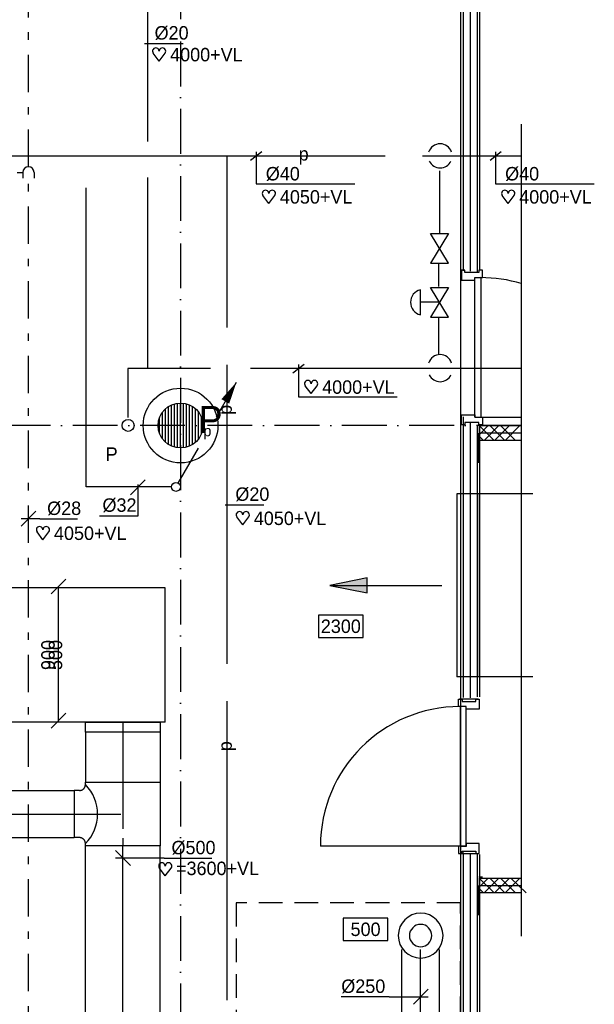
# Model space of a CAD drawing. Extents: x -866131 to -691536, y 173952 to 258052.
# Tile 5 of 160: x -847339 to -839652, y 186182 to 199355. Entities that reach past the tile are written whole.
import ezdxf
from ezdxf.enums import TextEntityAlignment as Align

# ---------------------------------------------------------------- set-up
doc = ezdxf.new("R2010")
doc.units = 0
doc.header["$LTSCALE"] = 100
for name, pattern in [('2322000', [45, 40, -5]), ('2322109', [10, 5, -2, 1, -2]), ('CENTER2', [11.25, 7.5, -1.25, 1.25, -1.25]), ('CENTER4', [5, 3.125, -0.625, 0.625, -0.625]), ('DASHDOT', [9, 6, -1.5, 0, -1.5]), ('HIDDEN2', [4.7625, 3.175, -1.5875]), ('LURETOUR', [6, 4, -2])]:
    doc.linetypes.add(name, pattern=pattern)
doc.layers.get('0').update_dxf_attribs({"linetype": 'CONTINUOUS'})
for name, color, linetype in [('AL$1----_MAATVOERING', 7, 'CONTINUOUS'), ('AL$7----_STRAMIEN', 1, 'DASHDOT'), ('AL$8----_HULPKOLOM', 2, 'CONTINUOUS'), ('AL22----_BINNENWAND', 7, 'CONTINUOUS'), ('AL28----_KONSTRUKTIE', 3, 'CONTINUOUS'), ('AL32----_BINNENKOZ', 7, 'CONTINUOUS'), ('AL32----_DRAAIRICHTING', 1, 'CONTINUOUS'), ('ALL-----_REFLIJNEN', 8, 'CONTINUOUS'), ('ALXAA---_GEWBETON', 12, 'CONTINUOUS'), ('WL$1----', 4, 'CONTINUOUS'), ('WL531---', 4, 'CONTINUOUS'), ('WL561---', 4, 'CONTINUOUS'), ('WL570---', 3, 'CONTINUOUS'), ('WL570---_HARTLIJN', 7, 'CONTINUOUS'), ('WL570---_RETOUR', 3, 'CONTINUOUS'), ('WL570---_TOEVOER', 3, 'CONTINUOUS'), ('WM$1----', 1, 'CONTINUOUS'), ('WM531---', 1, 'CONTINUOUS'), ('WM570---', 1, 'CONTINUOUS')]:
    doc.layers.add(name, color=color, linetype=linetype)
doc.styles.add('BURO-018', font='BUROFONT.shx', dxfattribs={"height": 180})

# ---------------------------------------------------------------- blocks, each defined once
blk = doc.blocks.new('LU-2D-K-384')
at = {"color": 0, "linetype": 'CONTINUOUS'}
for p, q in [((-0.5, 450), (0.5, 450)), ((-0.5, -450), (0.5, -450))]:
    blk.add_line(p, q, dxfattribs=at)
blk = doc.blocks.new('LU-2D-K-4C9')
at = {"color": 0, "linetype": 'CONTINUOUS'}
for p, q in [((-0.5, 612.5), (0.5, 612.5)), ((-0.5, -612.5), (0.5, -612.5))]:
    blk.add_line(p, q, dxfattribs=at)
blk = doc.blocks.new('*U267', base_point=(25372, 55150))
at = {"color": 0, "linetype": 'CONTINUOUS'}
for p, q in [((25397, 55050), (25597, 55249)), ((25072, 55150), (24432, 55150)), ((25072, 55150), (25597, 55150))]:
    blk.add_line(p, q, dxfattribs=at)
at = {"layer": 'WM570---', "linetype": 'CONTINUOUS', "style": 'BURO-018'}
blk.add_text('%%c250', height=180, dxfattribs=at).set_placement((25022, 55200), align=Align.RIGHT)
blk = doc.blocks.new('LU-ORND')
at = {"color": 0, "linetype": 'CONTINUOUS'}
for p, q in [((-3, 1.5), (-3, -1.5)), ((3, 1.5), (-3, 1.5)), ((3, -1.5), (3, 1.5)), ((-3, -1.5), (3, -1.5))]:
    blk.add_line(p, q, dxfattribs=at)
blk = doc.blocks.new('LU-1D-K-1F4')
at = {"color": 0, "linetype": 'CONTINUOUS'}
for p, q in [((-0.5, 250), (0.5, 250)), ((-0.5, -250), (0.5, -250))]:
    blk.add_line(p, q, dxfattribs=at)
at = {"layer": 'WL570---_HARTLIJN', "linetype": 'CENTER2'}
blk.add_line((-0.5, 0), (0.5, 0), dxfattribs=at)
blk = doc.blocks.new('*U171', base_point=(23505, 56040))
at = {"layer": 'WM570---', "linetype": 'CONTINUOUS'}
for p, q in [((23405, 56140), (23605, 55941)), ((24055, 56040), (23405, 56040)), ((24055, 56040), (24695, 56040))]:
    blk.add_line(p, q, dxfattribs=at)
at = {"layer": 'WM570---', "linetype": 'CONTINUOUS', "style": 'BURO-018'}
blk.add_text('%%c500', height=180, dxfattribs=at).set_placement((24155, 56090))
blk = doc.blocks.new('LU-1D-T--5A-1F413B-Q5')
at = {"color": 0, "linetype": 'CONTINUOUS'}
for p, q in [((-213.5, -250), (-213.5, 250)), ((-213.5, 250), (213.5, 250)), ((213.5, 250), (213.5, -250)), ((-197.5, -250), (-213.5, -250)), ((213.5, -250), (197.5, -250)), ((-157.5, -290), (-157.5, -325.2)), ((-157.5, -325.2), (157.5, -325.2)), ((157.5, -290), (157.5, -325.2))]:
    blk.add_line(p, q, dxfattribs=at)
at = {"color": 0, "linetype": 'CONTINUOUS', "flags": 128}
for points in [[(-157.5, -290, 0.02182), (-157.7, -285.6, 0.037214), (-158.1, -283.1, 0.006436), (-159.4, -277.8, 0.02182), (-159.9, -276.3, 0.02182), (-161.2, -273.1, 0.02182), (-162.9, -270, 0.02182), (-164.7, -267.1, 0.02182), (-166.9, -264.3, 0.02182), (-169.2, -261.7, 0.02182), (-171.8, -259.4, 0.02182), (-174.6, -257.2, 0.02182), (-177.5, -255.4, 0.02182), (-180.6, -253.7, 0.02182), (-183.8, -252.4, 0.02182), (-185.3, -251.9, 0.006436), (-190.6, -250.6, 0.037214), (-193.1, -250.2, 0.02182), (-197.5, -250)], [(197.5, -250, 0.02182), (193.1, -250.2, 0.037214), (190.6, -250.6, 0.006436), (185.3, -251.9, 0.02182), (183.8, -252.4, 0.02182), (180.6, -253.7, 0.02182), (177.5, -255.4, 0.02182), (174.6, -257.2, 0.02182), (171.8, -259.4, 0.02182), (169.2, -261.7, 0.02182), (166.9, -264.3, 0.02182), (164.7, -267.1, 0.02182), (162.9, -270, 0.02182), (161.2, -273.1, 0.02182), (159.9, -276.3, 0.02182), (159.4, -277.8, 0.006436), (158.1, -283.1, 0.037214), (157.7, -285.6, 0.02182), (157.5, -290)]]:
    blk.add_lwpolyline(points, format="xyb", dxfattribs=at)
at = {"color": 0, "linetype": 'CONTINUOUS'}
blk.add_arc((0, -447.5), 279.3, 45, 135, dxfattribs=at)
at = {"layer": 'WL570---_HARTLIJN', "linetype": 'CENTER4'}
for p, q in [((-213.5, 0), (213.5, 0)), ((0, -325.2), (0, 0))]:
    blk.add_line(p, q, dxfattribs=at)
blk = doc.blocks.new('LU-1D-BO-10E-1F441')
at = {"color": 0, "linetype": 'CONTINUOUS'}
for p, q in [((-250, 0), (250, 0)), ((-250, -65.4), (-250, 0)), ((250, 0), (250, -65.4)), ((250, -65.4), (-250, -65.4))]:
    blk.add_line(p, q, dxfattribs=at)
at = {"layer": 'WL570---_HARTLIJN', "linetype": 'CENTER4'}
blk.add_line((0, 0), (0, -65.4), dxfattribs=at)
blk = doc.blocks.new('LU-1D-K-13B')
at = {"color": 0, "linetype": 'CONTINUOUS'}
for p, q in [((-0.5, 157.5), (0.5, 157.5)), ((-0.5, -157.5), (0.5, -157.5))]:
    blk.add_line(p, q, dxfattribs=at)
at = {"layer": 'WL570---_HARTLIJN', "linetype": 'CENTER2'}
blk.add_line((-0.5, 0), (0.5, 0), dxfattribs=at)
blk = doc.blocks.new('HART')
at = {"color": 1}
for q in [(-28.1, 39.5), (51.4, 39.5)]:
    blk.add_line((11.6, -12.9), q, dxfattribs=at)
for centre, start, end in [((-10.5, 52.8), 0, 217.18669), ((33.8, 52.8), 322.81331, 180)]:
    blk.add_arc(centre, 22.1, start, end, dxfattribs=at)
blk = doc.blocks.new('LU-ORNAM-C8C810')
at = {"color": 0, "linetype": 'CONTINUOUS'}
for radius in [100, 50]:
    blk.add_circle((0, 0), radius, dxfattribs=at)
at = {"color": 0, "linetype": 'CONTINUOUS', "style": 'BURO-018', "flags": 1}
for tag, p in [('LU_ID', (0, 0)), ('LU_DEBIET', (0, -3)), ('LU_FABR', (0, -6)), ('LU_ARTNR', (0, -9))]:
    blk.add_attdef(tag, p, '', height=1.8, dxfattribs=at)
blk = doc.blocks.new('LU-1D-K-FA')
at = {"color": 0, "linetype": 'CONTINUOUS'}
for p, q in [((-0.5, 125), (0.5, 125)), ((-0.5, -125), (0.5, -125))]:
    blk.add_line(p, q, dxfattribs=at)
at = {"layer": 'WL570---_HARTLIJN', "linetype": 'CENTER2'}
blk.add_line((-0.5, 0), (0.5, 0), dxfattribs=at)
blk = doc.blocks.new('LU-PIJL7')
at = {"color": 0, "linetype": 'CONTINUOUS'}
for p, q in [((0, 0), (-15, 0)), ((-5, -1), (-5, 1)), ((-5, 1), (0, 0)), ((0, 0), (-5, -1))]:
    blk.add_line(p, q, dxfattribs=at)
blk.add_solid([(-5, 1), (-5, -1), (0, 0)], dxfattribs=at)
blk = doc.blocks.new('LDV1')
at = {"color": 0, "linetype": 'CONTINUOUS'}
for p, q in [((4.5, 7.79), (6.75, 11.69)), ((0.25, 0.43), (2.5, 4.33))]:
    blk.add_line(p, q, dxfattribs=at)
blk.add_lwpolyline([(6.75, 11.69, 0, 1, 0), (5.5, 9.53, 1, 1, 0)], format="xyseb", dxfattribs=at)
blk.add_circle((0, 0), 0.5, dxfattribs=at)
at = {"color": 0, "linetype": 'CONTINUOUS', "style": 'BURO-018'}
blk.add_attdef('LD_TEXT1', text='', height=1.8, dxfattribs=at).set_placement((3.5, 6.06), align=Align.MIDDLE)
blk = doc.blocks.new('3048301')
at = {"color": 0, "linetype": 'CONTINUOUS'}
for p, q in [((-2.5, 1.5), (2.5, -1.5)), ((-2.5, -1.5), (-2.5, 1.5)), ((2.5, 1.5), (-2.5, -1.5)), ((2.5, -1.5), (2.5, 1.5))]:
    blk.add_line(p, q, dxfattribs=at)
at = {"color": 0, "linetype": 'CONTINUOUS', "style": 'BURO-018', "flags": 1}
blk.add_attdef('CV_MATCODE', (0, 0), '', height=1.8, dxfattribs=at)
blk = doc.blocks.new('*U435', base_point=(-14128, 18727))
at = {"color": 0, "linetype": 'CONTINUOUS'}
for p, q in [((-14028, 18827), (-14228, 18627)), ((-13978, 18727), (-14228, 18727)), ((-13978, 18727), (-13471, 18727))]:
    blk.add_line(p, q, dxfattribs=at)
at = {"color": 0, "linetype": 'CONTINUOUS', "style": 'BURO-018'}
blk.add_text('%%C28', height=180, dxfattribs=at).set_placement((-13878, 18777))
blk = doc.blocks.new('LDS')
at = {"color": 0, "linetype": 'CONTINUOUS'}
for p, q in [((0, 1), (1, 1)), ((0, -1), (1, -1))]:
    blk.add_line(p, q, dxfattribs=at)
blk.add_arc((0, 0), 1, 90, 270, dxfattribs=at)
blk = doc.blocks.new('2322000-3')
at = {"layer": 'WM$1----', "color": 0, "style": 'BURO-018'}
blk.add_text('p', height=180, dxfattribs=at).set_placement((-843540, 197533), align=Align.MIDDLE)
for p in [(-844564, 194135), (-844564, 189635)]:
    blk.add_text('p', height=180, rotation=90, dxfattribs=at).set_placement(p, align=Align.MIDDLE)

msp = doc.modelspace()

# ---------------------------------------------------------------- linework, layer by layer
at = {"layer": 'AL$1----_MAATVOERING', "color": 8}
msp.add_line((-841437.635, 178296.373), (-841437.635, 203008.759), dxfattribs=at)
at = {"layer": 'AL$7----_STRAMIEN', "color": 1}
for points in [[(-845187.635, 203562.962), (-845187.635, 177232.02)], [(-840628.378, 193925.559), (-863455.008, 193925.559)]]:
    msp.add_lwpolyline(points, dxfattribs=at)
at = {"layer": 'AL$8----_HULPKOLOM', "color": 8}
msp.add_circle((-845187.282, 193925.559), 500, dxfattribs=at)
at = {"layer": 'AL22----_BINNENWAND', "color": 8}
for p, q in [((-841437.635, 195396.373), (-841437.635, 203008.759)), ((-841187.635, 203008.759), (-841187.635, 196018.555)), ((-840628.378, 197958.892), (-840628.378, 187091.337)), ((-841187.635, 193941.602), (-841187.635, 193725.559)), ((-841187.635, 193806.803), (-841069.911, 193925.559)), ((-841187.635, 193920.683), (-840990.8, 193725.559)), ((-841127.365, 193725.559), (-840929.102, 193925.559)), ((-841050.51, 193925.559), (-840848.757, 193725.559)), ((-840986.556, 193725.559), (-840788.294, 193925.559)), ((-840908.468, 193925.559), (-840706.715, 193725.559)), ((-840845.748, 193725.559), (-840647.486, 193925.559)), ((-841437.635, 178296.373), (-841437.635, 193833.491)), ((-841187.635, 193833.491), (-841187.635, 190295.857)), ((-841187.635, 193779.875), (-841132.842, 193725.559)), ((-841206.051, 190265.559), (-841456.051, 190265.559)), ((-841456.051, 188197.559), (-841206.051, 188197.559)), ((-841187.635, 188186.953), (-841187.635, 178296.373)), ((-841187.635, 187887.552), (-841187.635, 187671.509)), ((-841187.635, 187752.754), (-841069.911, 187871.509)), ((-841187.635, 187866.634), (-840990.8, 187671.509)), ((-841127.365, 187671.509), (-840929.102, 187871.509)), ((-841050.51, 187871.509), (-840848.757, 187671.509)), ((-840986.556, 187671.509), (-840788.294, 187871.509)), ((-840908.468, 187871.509), (-840706.715, 187671.509)), ((-840845.748, 187671.509), (-840647.486, 187871.509)), ((-840766.425, 187871.509), (-840564.672, 187671.509)), ((-841187.635, 187725.826), (-841132.842, 187671.509))]:
    msp.add_line(p, q, dxfattribs=at)
at = {"layer": 'AL22----_BINNENWAND', "color": 8, "linetype": 'CONTINUOUS'}
for p, q in [((-841407.635, 203008.759), (-841407.635, 195996.329)), ((-841217.635, 203008.759), (-841217.635, 195975.896)), ((-841407.635, 194043.855), (-841407.635, 193725.559)), ((-841217.635, 193928.031), (-841217.635, 193725.559)), ((-841187.635, 193725.559), (-841187.635, 193925.559)), ((-841187.635, 193925.559), (-840628.378, 193925.559)), ((-841407.635, 193833.491), (-841407.635, 190285.718)), ((-841217.635, 193833.491), (-841217.635, 190295.857)), ((-840628.378, 193725.559), (-841187.635, 193725.559)), ((-841407.635, 188212.3), (-841407.635, 178296.373)), ((-841217.635, 188186.953), (-841217.635, 178296.373)), ((-841217.635, 187873.982), (-841217.635, 187671.509)), ((-841187.635, 187671.509), (-841187.635, 187871.509)), ((-841187.635, 187871.509), (-840628.378, 187871.509)), ((-840628.378, 187671.509), (-841187.635, 187671.509))]:
    msp.add_line(p, q, dxfattribs=at)
at = {"layer": 'AL28----_KONSTRUKTIE', "color": 8}
msp.add_circle((-845187.282, 193925.559), 300, dxfattribs=at)
at = {"layer": 'AL32----_BINNENKOZ', "color": 8}
for p, q in [((-841426.635, 196003.984), (-841426.635, 195869.984)), ((-841382.635, 196003.984), (-841426.635, 196003.984)), ((-841382.635, 195971.984), (-841382.635, 196003.984)), ((-841198.635, 195971.984), (-841382.635, 195971.984)), ((-841250.635, 194035.984), (-841250.635, 195903.984)), ((-841250.635, 195903.984), (-841148.635, 195903.984)), ((-841250.635, 195869.984), (-841250.635, 195903.984)), ((-841250.635, 195903.984), (-841170.635, 195903.984)), ((-841198.635, 196003.984), (-841198.635, 195971.984)), ((-841148.635, 196003.984), (-841198.635, 196003.984)), ((-841170.635, 195903.984), (-841170.635, 194035.984)), ((-841170.635, 195903.984), (-841170.635, 194035.984)), ((-841148.635, 195903.984), (-841148.635, 196003.984)), ((-841426.635, 195869.984), (-841250.635, 195869.984)), ((-841426.635, 194069.984), (-841250.635, 194069.984)), ((-841426.635, 193935.984), (-841426.635, 194069.984)), ((-841250.635, 194069.984), (-841250.635, 194035.984)), ((-841382.635, 193935.984), (-841426.635, 193935.984)), ((-841198.635, 193967.984), (-841382.635, 193967.984)), ((-841382.635, 193967.984), (-841382.635, 193935.984)), ((-841250.635, 194035.984), (-841148.635, 194035.984)), ((-841198.635, 193935.984), (-841198.635, 193967.984)), ((-841148.635, 193935.984), (-841198.635, 193935.984)), ((-841148.635, 194035.984), (-841148.635, 193935.984)), ((-841195.635, 193428.373), (-841195.635, 193824.928)), ((-841470.051, 190165.559), (-841470.051, 190265.559)), ((-841470.051, 190265.559), (-841420.051, 190265.559)), ((-841420.051, 190265.559), (-841420.051, 190233.559)), ((-841420.051, 190233.559), (-841236.051, 190233.559)), ((-841236.051, 190265.559), (-841192.051, 190265.559)), ((-841236.051, 190233.559), (-841236.051, 190265.559)), ((-841192.051, 190265.559), (-841192.051, 190131.559)), ((-841368.051, 190165.559), (-841470.051, 190165.559)), ((-841448.051, 190165.559), (-841448.051, 188297.559)), ((-841368.051, 190165.559), (-841448.051, 190165.559)), ((-841368.051, 188297.559), (-841368.051, 190165.559)), ((-841368.051, 190131.559), (-841368.051, 190165.559)), ((-841192.051, 190131.559), (-841368.051, 190131.559)), ((-841470.051, 188297.559), (-841470.051, 188197.559)), ((-841368.051, 188297.559), (-841470.051, 188297.559)), ((-841448.051, 188297.559), (-841368.051, 188297.559)), ((-841368.051, 188331.559), (-841368.051, 188297.559)), ((-841192.051, 188331.559), (-841368.051, 188331.559)), ((-841192.051, 188197.559), (-841192.051, 188331.559)), ((-841470.051, 188197.559), (-841420.051, 188197.559)), ((-841420.051, 188229.559), (-841236.051, 188229.559)), ((-841420.051, 188197.559), (-841420.051, 188229.559)), ((-841236.051, 188229.559), (-841236.051, 188197.559)), ((-841236.051, 188197.559), (-841192.051, 188197.559)), ((-841148.635, 187881.935), (-841198.635, 187881.935)), ((-841195.635, 187374.323), (-841195.635, 187770.878))]:
    msp.add_line(p, q, dxfattribs=at)
at = {"layer": 'AL32----_DRAAIRICHTING', "color": 8}
for p, q in [((-841170.635, 194035.984), (-840628.378, 194035.984)), ((-841355.635, 188297.559), (-843316.051, 188297.559))]:
    msp.add_line(p, q, dxfattribs=at)
for centre, start, end in [((-841170.635, 194035.984), 73.1248507, 90), ((-841448.051, 188297.559), 90, 180)]:
    msp.add_arc(centre, 1868, start, end, dxfattribs=at)
at = {"layer": 'ALL-----_REFLIJNEN', "color": 8, "linetype": 'CONTINUOUS'}
for p, q in [((-841312.635, 203008.759), (-841312.635, 195989.467)), ((-841312.635, 193969.215), (-841312.635, 193725.559)), ((-841312.635, 193833.491), (-841312.635, 190280.649)), ((-841187.635, 193825.559), (-840628.378, 193825.559)), ((-841312.635, 188192.023), (-841312.635, 178296.373)), ((-841187.635, 187771.509), (-840628.378, 187771.509))]:
    msp.add_line(p, q, dxfattribs=at)
at = {"layer": 'ALXAA---_GEWBETON', "color": 8}
for p, q in [((-845347.282, 193671.787), (-845347.282, 194179.33)), ((-845307.282, 193650.604), (-845307.282, 194200.513)), ((-845267.282, 193636.422), (-845267.282, 194214.695)), ((-845227.282, 193628.237), (-845227.282, 194222.88)), ((-845187.282, 193625.559), (-845187.282, 194225.559)), ((-845147.282, 193628.237), (-845147.282, 194222.88)), ((-845107.282, 193636.422), (-845107.282, 194214.695)), ((-845067.282, 193650.604), (-845067.282, 194200.513)), ((-845027.282, 193671.787), (-845027.282, 194179.33)), ((-845427.282, 193745.559), (-845427.282, 194105.559)), ((-845387.282, 193701.952), (-845387.282, 194149.166)), ((-844987.282, 193701.952), (-844987.282, 194149.166)), ((-844947.282, 193745.559), (-844947.282, 194105.559)), ((-845467.282, 193817.855), (-845467.282, 194033.262)), ((-844907.282, 193817.855), (-844907.282, 194033.262))]:
    msp.add_line(p, q, dxfattribs=at)
at = {"layer": 'WL$1----', "linetype": '2322000'}
for p, q in [((-845626.224, 197727.555), (-845626.224, 202977.733)), ((-861050.954, 197533.352), (-846451.843, 197533.352)), ((-846451.843, 193105.26), (-846451.843, 197539.203)), ((-846451.843, 197533.352), (-840628.378, 197533.352)), ((-844564.323, 177237.451), (-844564.323, 197533.352)), ((-845626.224, 194686.501), (-845626.224, 197245.395)), ((-841724.946, 197334.037), (-841724.946, 196488.721)), ((-841738.518, 196098.866), (-841738.518, 195783.754)), ((-841738.518, 195368.438), (-841738.518, 194869.034)), ((-845892.444, 194686.501), (-845892.444, 194034.307)), ((-844786.54, 194686.501), (-845892.444, 194686.501)), ((-840628.378, 194686.501), (-844253.221, 194686.501)), ((-845302.609, 193105.26), (-846451.843, 193105.26))]:
    msp.add_line(p, q, dxfattribs=at)
at = {"layer": 'WL$1----', "color": 2}
for p, q in [((-841978.71, 195406.326), (-841978.71, 195742.397)), ((-841721.297, 195574.185), (-841978.624, 195574.185))]:
    msp.add_line(p, q, dxfattribs=at)
at = {"layer": 'WL$1----'}
msp.add_circle((-845889.085, 193927.121), 80.756, dxfattribs=at)
for centre, start, end in [((-841714.609, 197533.523), 17.9903687, 162.0096313), ((-841714.609, 197533.523), 206.1535566, 333.8464434), ((-841714.609, 194711.751), 17.9903687, 162.0096313), ((-841714.609, 194673.747), 206.1535566, 333.8464434)]:
    msp.add_arc(centre, 161.927, start, end, dxfattribs=at)
at = {"layer": 'WL$1----', "color": 2}
msp.add_arc((-841936.25, 195574.361), 173.317, 104.1807556, 255.8192444, dxfattribs=at)
at = {"layer": 'WL531---', "linetype": '2322109'}
for p, q in [((-847221.394, 197386.713), (-847221.394, 203008.759)), ((-850072.545, 197311.713), (-847296.394, 197311.713)), ((-847221.394, 184357.092), (-847221.394, 197311.713))]:
    msp.add_line(p, q, dxfattribs=at)
at = {"layer": 'WL561---', "color": 7, "linetype": 'HIDDEN2'}
for p, q in [((-841441.533, 187538.491), (-844441.533, 187538.491)), ((-844441.533, 187538.491), (-844441.533, 184538.491)), ((-841441.533, 184538.491), (-841441.533, 187538.491))]:
    msp.add_line(p, q, dxfattribs=at)
at = {"layer": 'WL570---', "linetype": 'CONTINUOUS'}
for p, q in [((-841490.493, 193012.147), (-841490.493, 190562.147)), ((-841193.021, 193012.061), (-841193.021, 190562.061))]:
    msp.add_line(p, q, dxfattribs=at)
at = {"layer": 'WL570---'}
msp.add_line((-845391.098, 189954.797), (-845391.098, 191754.797), dxfattribs=at)
at = {"layer": 'WM531---'}
for p, q in [((-844249.122, 197475.648), (-844100.136, 197591.056)), ((-844174.629, 197588.529), (-844174.629, 197158.325)), ((-841047.301, 197475.648), (-840898.315, 197591.056)), ((-840972.808, 197588.529), (-840972.808, 197158.325)), ((-844174.629, 197158.325), (-842853.781, 197158.325)), ((-840972.808, 197158.325), (-839651.96, 197158.325)), ((-843683.829, 194628.797), (-843534.843, 194744.205)), ((-843609.336, 194741.678), (-843609.336, 194311.474)), ((-843609.336, 194311.474), (-842288.488, 194311.474))]:
    msp.add_line(p, q, dxfattribs=at)
at = {"layer": 'WM570---'}
for p, q in [((-845671.304, 199036.157), (-845152, 199036.157)), ((-845658.735, 193197.945), (-845858.735, 192997.945)), ((-845754.211, 192718.002), (-845754.211, 193137.51)), ((-844590.618, 192864.338), (-844071.313, 192864.338)), ((-846273.516, 192718.002), (-845754.211, 192718.002))]:
    msp.add_line(p, q, dxfattribs=at)
at = {"layer": 'WM570---', "color": 3}
for p, q in [((-841185.217, 193011.975), (-841490.493, 193012.147)), ((-841193.021, 190562.061), (-841490.493, 190562.147))]:
    msp.add_line(p, q, dxfattribs=at)
at = {"layer": 'WM570---', "linetype": 'CONTINUOUS'}
for p, q in [((-846720.688, 191870.935), (-846920.092, 191671.531)), ((-846820.39, 189976.18), (-846820.39, 191771.233)), ((-846720.688, 190075.882), (-846920.092, 189876.478))]:
    msp.add_line(p, q, dxfattribs=at)

# ---------------------------------------------------------------- block references
at = {"layer": 'WL$1----', "color": 2, "xscale": 80, "yscale": 80, "zscale": 80, "rotation": 270}
for p in [(-841724.326, 196296.774), (-841721.297, 195574.185)]:
    msp.add_blockref('3048301', p, dxfattribs=at)
at = {"layer": 'WL$1----', "color": 2}
ref = msp.add_blockref('LDV1', (-845248.054, 193104.754), dxfattribs=dict(at, xscale=120, yscale=120, zscale=120))
ref.add_attrib('LD_TEXT1', 'p', dxfattribs={"layer": '0', "color": 1, "linetype": 'CONTINUOUS', "height": 144, "style": 'BURO-018'}).set_placement((-844828.054, 193832.216), align=Align.MIDDLE)
at = {"layer": 'WL531---', "color": 2, "xscale": 75, "yscale": 75, "zscale": 75, "rotation": 269.9999999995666}
msp.add_blockref('LDS', (-847221.394, 197311.713), dxfattribs=at)
at = {"layer": 'WL570---_RETOUR'}
for name, p, xscale, yscale, zscale in [('HART', (-845497.157, 198827.273), 2, 2, 2), ('HART', (-844028.917, 196923.817), 2, 2, 2), ('HART', (-840827.096, 196923.817), 2, 2, 2), ('HART', (-843463.624, 194379.214), 2, 2, 2), ('HART', (-844377.909, 192623.384), 2, 2, 2), ('HART', (-847051.06, 192423.422), 2, 2, 2), ('HART', (-845414.596, 187925.071), 2, 2, 2), ('LU-ORNAM-C8C810', (-841975.114, 187100.58), -3, 3, 3)]:
    msp.add_blockref(name, p, dxfattribs=dict(at, xscale=xscale, yscale=yscale, zscale=zscale))
at = {"layer": 'WL570---_RETOUR', "linetype": 'LURETOUR', "yscale": 2, "zscale": 2}
for name, p, xscale, rotation in [('LU-2D-K-384', (-850263.222, 190854.797), 9744.249764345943, 180), ('LU-1D-K-1F4', (-845959.69, 189489.094), 669.8065406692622, 270), ('LU-1D-T--5A-1F413B-Q5', (-845959.69, 188727.191), 2, 270), ('LU-1D-K-1F4', (-845959.69, 186852.673), 2895.034458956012, 90), ('LU-1D-K-FA', (-841975.114, 186306.475), 1219.273133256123, 90)]:
    msp.add_blockref(name, p, dxfattribs=dict(at, xscale=xscale, rotation=rotation))
for name, p, xscale in [('LU-1D-BO-10E-1F441', (-845959.69, 189954.797), 2), ('LU-1D-K-13B', (-847384.597, 188727.191), 1549.012586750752)]:
    msp.add_blockref(name, p, dxfattribs=dict(at, xscale=xscale))
at = {"layer": 'WL570---_TOEVOER', "linetype": 'CONTINUOUS', "xscale": 717.4823743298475, "yscale": 2, "zscale": 2, "rotation": 180}
msp.add_blockref('LU-2D-K-4C9', (-840834.28, 191787.061), dxfattribs=at)
at = {"layer": 'WL570---_TOEVOER', "color": 3, "xscale": -100, "yscale": 100, "zscale": 100}
msp.add_blockref('LU-PIJL7', (-843190.601, 191787.147), dxfattribs=at)
at = {"layer": 'WM$1----'}
msp.add_blockref('2322000-3', (0, 0), dxfattribs=at)
at = {"layer": 'WM531---'}
msp.add_blockref('*U435', (-847221.394, 192678.46), dxfattribs=at)
at = {"layer": 'WM570---'}
ref = msp.add_blockref('LU-ORND', (-843043.165, 191239.675), dxfattribs=dict(at, xscale=100, yscale=100, zscale=100))
ref.add_attrib('LU_TEXT1', '2300', dxfattribs={"layer": '0', "color": 1, "linetype": 'CONTINUOUS', "height": 180, "style": 'BURO-018'}).set_placement((-843043.165, 191239.675), align=Align.MIDDLE)
for name, p in [('*U171', (-845957.96, 188138.818)), ('*U267', (-842097.889, 186283.839))]:
    msp.add_blockref(name, p, dxfattribs=at)
ref = msp.add_blockref('LU-ORND', (-842711.886, 187185.12), dxfattribs=dict(at, xscale=100, yscale=100, zscale=100))
ref.add_attrib('LU_TEXT1', '500', dxfattribs={"layer": '0', "color": 1, "linetype": 'CONTINUOUS', "height": 180, "style": 'BURO-018'}).set_placement((-842711.886, 187185.12), align=Align.MIDDLE)

# ---------------------------------------------------------------- texts
at = {"layer": 'WL$1----', "color": 1, "style": 'BURO-018'}
for height, p in [(360, (-844946.166, 193827.284)), (180, (-846188.776, 193452.803))]:
    msp.add_text('P', height=height, dxfattribs=at).set_placement(p)
at = {"layer": 'WL570---_RETOUR', "color": 1, "style": 'BURO-018'}
for s, p in [('4000+VL', (-845326.512, 198797.877)), ('4050+VL', (-843858.272, 196894.421)), ('4000+VL', (-840656.451, 196894.421)), ('4000+VL', (-843292.979, 194349.818)), ('4050+VL', (-844207.264, 192593.988)), ('4050+VL', (-846880.415, 192394.026)), ('=3600+VL', (-845247.676, 187910.566))]:
    msp.add_text(s, height=180, dxfattribs=at).set_placement(p)
at = {"layer": 'WM570---', "style": 'BURO-018'}
for s, p in [('%%C20', (-845534.5, 199089.255)), ('%%C40', (-844046.713, 197204.447)), ('%%C40', (-840844.891, 197204.447)), ('%%C20', (-844453.813, 192917.435)), ('%%C32', (-846231.768, 192771.1))]:
    msp.add_text(s, height=180, dxfattribs=at).set_placement(p)
at = {"layer": 'WM570---', "linetype": 'CONTINUOUS', "style": 'BURO-018'}
for s, p in [('900', (-846870.39, 190854.797)), ('500', (-846770.39, 190854.797))]:
    msp.add_text(s, height=180, rotation=90, dxfattribs=at).set_placement(p, align=Align.CENTER)

doc.saveas('drawing.dxf')
